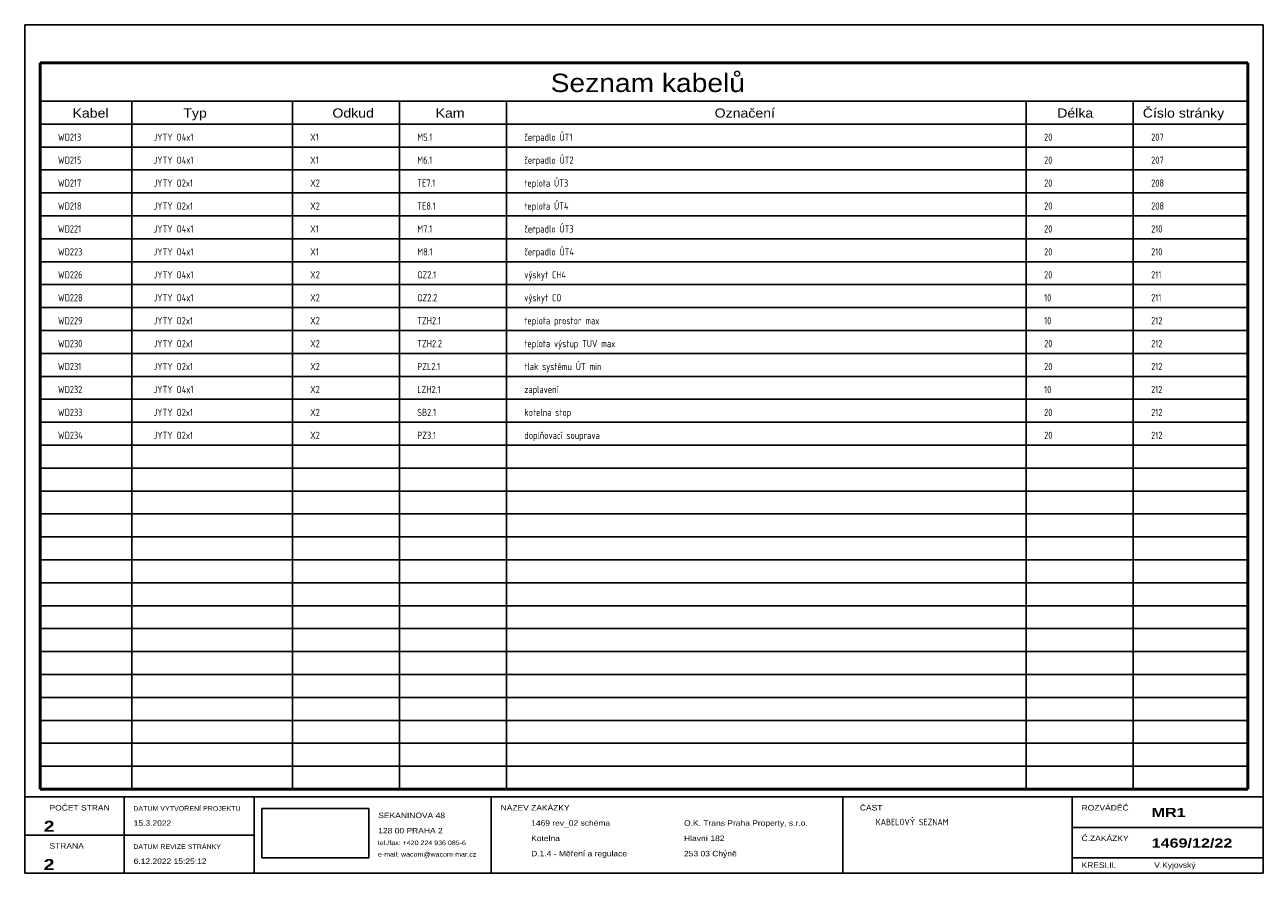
# Model space of a CAD drawing. Header units: millimetres. Extents: x 8 to 412, y 5 to 282.
import ezdxf
from ezdxf.enums import TextEntityAlignment as Align

# ---------------------------------------------------------------- set-up
doc = ezdxf.new("R2010")
doc.units = ezdxf.units.MM
doc.linetypes.add('Caddy_Solid', pattern=[0])
doc.layers.add('Caddy_1', color=7, linetype='Caddy_Solid', lineweight=25)
doc.styles.add('Caddy_Arial', font='arial.ttf', dxfattribs={"width": 1.1})
doc.styles.add('Caddy_Arial Black', font='ariblk.ttf', dxfattribs={"width": 1.1})
doc.styles.add('Caddy_Arial CE', font='arial.ttf', dxfattribs={"width": 1.1})
doc.styles.add('Caddy_Vectorfont1p', font='isocp___.ttf', dxfattribs={"width": 0.9})
picture_1 = doc.add_image_def('image1.jpg', size_in_pixel=(1084, 500))

# ---------------------------------------------------------------- blocks, each defined once
blk = doc.blocks.new('978A5715AF1E')
at = {"layer": 'Caddy_1', "color": 7, "linetype": 'Caddy_Solid', "lineweight": 50}
for p, q in [((12.5, 270), (407.5, 270)), ((12.5, 32.5), (12.5, 270)), ((407.5, 270), (407.5, 32.5)), ((407.5, 32.5), (12.5, 32.5))]:
    blk.add_line(p, q, dxfattribs=at)
blk = doc.blocks.new('61230741B9E9')
at = {"layer": 'Caddy_1', "color": 7, "linetype": 'Caddy_Solid', "lineweight": 25}
for p, q in [((7.5, 282.5), (7.5, 5)), ((7.5, 282.5), (412.5, 282.5)), ((412.5, 5), (412.5, 282.5)), ((12.5, 257.5), (407.5, 257.5)), ((42.5, 257.5), (42.5, 32.5)), ((95, 257.5), (95, 32.5)), ((130, 257.5), (130, 32.5)), ((130, 257.5), (130, 32.5)), ((165, 257.5), (165, 32.5)), ((335, 257.5), (335, 32.5)), ((370, 257.5), (370, 32.5)), ((12.5, 250), (407.5, 250)), ((12.5, 242.5), (407.5, 242.5)), ((12.5, 235), (407.5, 235)), ((12.5, 227.5), (407.5, 227.5)), ((12.5, 220), (407.5, 220)), ((12.5, 212.5), (407.5, 212.5)), ((12.5, 205), (407.5, 205)), ((12.5, 197.5), (407.5, 197.5)), ((12.5, 190), (407.5, 190)), ((12.5, 182.5), (407.5, 182.5)), ((12.5, 175), (407.5, 175)), ((12.5, 167.5), (407.5, 167.5)), ((12.5, 160), (407.5, 160)), ((12.5, 152.5), (407.5, 152.5)), ((12.5, 145), (407.5, 145)), ((12.5, 137.5), (407.5, 137.5)), ((12.5, 130), (407.5, 130)), ((12.5, 122.5), (407.5, 122.5)), ((12.5, 115), (407.5, 115)), ((12.5, 107.5), (407.5, 107.5)), ((12.5, 100), (407.5, 100)), ((12.5, 92.5), (407.5, 92.5)), ((12.5, 85), (407.5, 85)), ((12.5, 77.5), (407.5, 77.5)), ((12.5, 70), (407.5, 70)), ((12.5, 62.5), (407.5, 62.5)), ((12.5, 55), (407.5, 55)), ((12.5, 47.5), (407.5, 47.5)), ((12.5, 40), (407.5, 40)), ((12.5, 32.5), (407.5, 32.5)), ((7.5, 30), (412.5, 30)), ((40, 5), (40, 30)), ((82.5, 30), (82.5, 5)), ((160, 30), (160, 5)), ((275, 30), (275, 5)), ((350, 30), (350, 5)), ((7.5, 17.5), (82.5, 17.5)), ((350, 20), (412.5, 20)), ((350, 10), (412.5, 10)), ((7.5, 5), (412.5, 5))]:
    blk.add_line(p, q, dxfattribs=at)
at = {"layer": 'Caddy_1'}
blk.add_blockref('978A5715AF1E', (0, 0, 1), dxfattribs=at)
at = {"layer": 'Caddy_1', "color": 7, "lineweight": 25, "style": 'Caddy_Arial CE', "width": 1.1}
blk.add_text('Seznam kabelů', height=6, dxfattribs=at).set_placement((211.25, 260.5), align=Align.CENTER)
at = {"layer": 'Caddy_1', "color": 7, "lineweight": 25}
for s, height, style, width, p in [('Kabel', 3, 'Caddy_Arial', 1.1, (23.1, 252.13)), ('Odkud', 3, 'Caddy_Arial', 1.1, (108.1, 252.13)), ('Označení', 3, 'Caddy_Arial', 1.1, (233.1, 252.13)), ('Číslo stránky', 3, 'Caddy_Arial', 1.1, (373.1, 252.13)), ('Typ', 3, 'Caddy_Arial', 1.1, (59.35, 252.13)), ('Kam', 3, 'Caddy_Arial', 1.1, (141.85, 252.13)), ('POČET STRAN', 1.8, 'Caddy_Arial', 1.1, (15.6, 25.52)), ('DATUM VYTVOŘENÍ PROJEKTU', 1.5, 'Caddy_Arial', 1.1, (43, 25.44)), ('SEKANINOVA 48', 1.8, 'Caddy_Arial', 1.1, (123.1, 23.02)), ('NÁZEV ZAKÁZKY', 1.8, 'Caddy_Arial', 1.1, (163.1, 25.52)), ('ČÁST', 1.8, 'Caddy_Arial', 1.1, (280.6, 25.52)), ('ROZVÁDĚČ', 1.8, 'Caddy_Arial', 1.1, (353.1, 25.52)), ('MR1', 3, 'Caddy_Arial Black', 1.1, (376, 23.38)), ('2', 3.6, 'Caddy_Arial Black', 1.1, (13.7, 18.55)), ('15.3.2022', 1.8, 'Caddy_Arial', 1.1, (43.1, 20.52)), ('1469 rev_02 schéma', 1.8, 'Caddy_Arial', 1.1, (173.1, 20.52)), ('O.K. Trans Praha Property, s.r.o.', 1.8, 'Caddy_Arial', 1.1, (223.1, 20.52)), ('KABELOVÝ SEZNAM', 2.1, 'Caddy_Vectorfont1p', 0.9, (285.8, 20.7)), ('128 00 PRAHA 2', 1.8, 'Caddy_Arial', 1.1, (123.1, 18.02)), ('Kotelna', 1.8, 'Caddy_Arial', 1.1, (173.1, 15.52)), ('Hlavní 182', 1.8, 'Caddy_Arial', 1.1, (223.1, 15.52)), ('Č.ZAKÁZKY', 1.8, 'Caddy_Arial', 1.1, (353.1, 15.52)), ('1469/12/22', 3, 'Caddy_Arial Black', 1.1, (376, 13.38)), ('STRANA', 1.8, 'Caddy_Arial', 1.1, (15.6, 13.02)), ('DATUM REVIZE STRÁNKY', 1.5, 'Caddy_Arial', 1.1, (43, 12.94)), ('tel./fax: +420 224 936 085-6', 1.5, 'Caddy_Arial', 1.1, (123, 14.19)), ('D.1.4 - Měření a regulace', 1.8, 'Caddy_Arial', 1.1, (173.1, 10.52)), ('253 03 Chýně', 1.8, 'Caddy_Arial', 1.1, (223.1, 10.52)), ('2', 3.6, 'Caddy_Arial Black', 1.1, (13.7, 6.05)), ('6.12.2022 15:25:12', 1.8, 'Caddy_Arial', 1.1, (43.1, 8.02)), ('e-mail: wacom@wacom-mar.cz', 1.5, 'Caddy_Arial', 1.1, (123, 10.44)), ('KRESLIL', 1.8, 'Caddy_Arial', 1.1, (353.1, 6.77)), ('V.Kyjovský', 1.8, 'Caddy_Arial', 1.1, (376.85, 6.77))]:
    blk.add_text(s, height=height, dxfattribs=dict(at, style=style, width=width)).set_placement(p)
at = {"layer": 'Caddy_1', "color": 7, "lineweight": 25, "style": 'Caddy_Arial', "width": 1.1}
blk.add_text('Délka', height=3, dxfattribs=at).set_placement((356.9, 252.13), align=Align.RIGHT)
at = {"color": 18, "true_color": 0x000000}
image = blk.add_image(picture_1, insert=(85, 10), size_in_units=(35, 16.14), dxfattribs=at)

msp = doc.modelspace()

# ---------------------------------------------------------------- block references
at = {"layer": 'Caddy_1'}
msp.add_blockref('61230741B9E9', (0, 0, 1), dxfattribs=at)

# ---------------------------------------------------------------- texts
at = {"layer": 'Caddy_1', "color": 7, "lineweight": 25, "style": 'Caddy_Vectorfont1p', "width": 0.9}
for s, height, p in [('čerpadlo ÚT1', 2.3625, (170.85, 244.54)), ('WD213', 2.363, (18.35, 244.54)), ('JYTY O4x1', 2.363, (49.6, 244.54)), ('X1', 2.363, (100.86, 244.54)), ('M5.1', 2.363, (135.85, 244.54)), ('20', 2.363, (340.86, 244.54)), ('207', 2.363, (375.86, 244.54)), ('WD215', 2.363, (18.35, 237.04)), ('JYTY O4x1', 2.363, (49.6, 237.04)), ('X1', 2.363, (100.86, 237.04)), ('M6.1', 2.363, (135.85, 237.04)), ('čerpadlo ÚT2', 2.3625, (170.85, 237.04)), ('20', 2.363, (340.86, 237.04)), ('207', 2.363, (375.86, 237.04)), ('WD217', 2.363, (18.35, 229.54)), ('JYTY O2x1', 2.363, (49.6, 229.54)), ('X2', 2.363, (100.86, 229.54)), ('TE7.1', 2.363, (135.85, 229.54)), ('teplota ÚT3', 2.3625, (170.85, 229.54)), ('20', 2.363, (340.86, 229.54)), ('208', 2.363, (375.86, 229.54)), ('WD218', 2.363, (18.35, 222.04)), ('JYTY O2x1', 2.363, (49.6, 222.04)), ('X2', 2.363, (100.86, 222.04)), ('TE8.1', 2.363, (135.85, 222.04)), ('teplota ÚT4', 2.3625, (170.85, 222.04)), ('20', 2.363, (340.86, 222.04)), ('208', 2.363, (375.86, 222.04)), ('WD221', 2.363, (18.35, 214.54)), ('JYTY O4x1', 2.363, (49.6, 214.54)), ('X1', 2.363, (100.86, 214.54)), ('M7.1', 2.363, (135.85, 214.54)), ('čerpadlo ÚT3', 2.3625, (170.85, 214.54)), ('20', 2.363, (340.86, 214.54)), ('210', 2.363, (375.86, 214.54)), ('WD223', 2.363, (18.35, 207.04)), ('JYTY O4x1', 2.363, (49.6, 207.04)), ('X1', 2.363, (100.86, 207.04)), ('M8.1', 2.363, (135.85, 207.04)), ('čerpadlo ÚT4', 2.3625, (170.85, 207.04)), ('20', 2.363, (340.86, 207.04)), ('210', 2.363, (375.86, 207.04)), ('WD226', 2.363, (18.35, 199.54)), ('JYTY O4x1', 2.363, (49.6, 199.54)), ('X2', 2.363, (100.86, 199.54)), ('QZ2.1', 2.363, (135.85, 199.54)), ('výskyt CH4', 2.363, (170.85, 199.54)), ('20', 2.363, (340.86, 199.54)), ('211', 2.363, (375.86, 199.54)), ('WD228', 2.363, (18.35, 192.04)), ('JYTY O4x1', 2.363, (49.6, 192.04)), ('X2', 2.363, (100.86, 192.04)), ('QZ2.2', 2.363, (135.85, 192.04)), ('výskyt CO', 2.363, (170.85, 192.04)), ('10', 2.363, (340.86, 192.04)), ('211', 2.363, (375.86, 192.04)), ('WD229', 2.363, (18.35, 184.54)), ('JYTY O2x1', 2.363, (49.6, 184.54)), ('X2', 2.363, (100.86, 184.54)), ('TZH2.1', 2.363, (135.85, 184.54)), ('teplota prostor max', 2.3625, (170.85, 184.54)), ('10', 2.363, (340.86, 184.54)), ('212', 2.363, (375.86, 184.54)), ('WD230', 2.363, (18.35, 177.04)), ('JYTY O2x1', 2.363, (49.6, 177.04)), ('X2', 2.363, (100.86, 177.04)), ('TZH2.2', 2.363, (135.85, 177.04)), ('teplota výstup TUV max', 2.3625, (170.85, 177.04)), ('20', 2.363, (340.86, 177.04)), ('212', 2.363, (375.86, 177.04)), ('WD231', 2.363, (18.35, 169.54)), ('JYTY O2x1', 2.363, (49.6, 169.54)), ('X2', 2.363, (100.86, 169.54)), ('PZL2.1', 2.363, (135.85, 169.54)), ('tlak systému ÚT min', 2.3625, (170.85, 169.54)), ('20', 2.363, (340.86, 169.54)), ('212', 2.363, (375.86, 169.54)), ('WD232', 2.363, (18.35, 162.04)), ('JYTY O4x1', 2.363, (49.6, 162.04)), ('X2', 2.363, (100.86, 162.04)), ('LZH2.1', 2.363, (135.85, 162.04)), ('zaplavení', 2.363, (170.85, 162.04)), ('10', 2.363, (340.86, 162.04)), ('212', 2.363, (375.86, 162.04)), ('WD233', 2.363, (18.35, 154.54)), ('JYTY O2x1', 2.363, (49.6, 154.54)), ('X2', 2.363, (100.86, 154.54)), ('SB2.1', 2.363, (135.85, 154.54)), ('kotelna stop', 2.3625, (170.85, 154.54)), ('20', 2.363, (340.86, 154.54)), ('212', 2.363, (375.86, 154.54)), ('WD234', 2.363, (18.35, 147.04)), ('JYTY O2x1', 2.363, (49.6, 147.04)), ('X2', 2.363, (100.86, 147.04)), ('PZ3.1', 2.363, (135.85, 147.04)), ('doplňovací souprava', 2.3625, (170.85, 147.04)), ('20', 2.363, (340.86, 147.04)), ('212', 2.363, (375.86, 147.04))]:
    msp.add_text(s, height=height, dxfattribs=at).set_placement(p)

doc.saveas('drawing.dxf')
